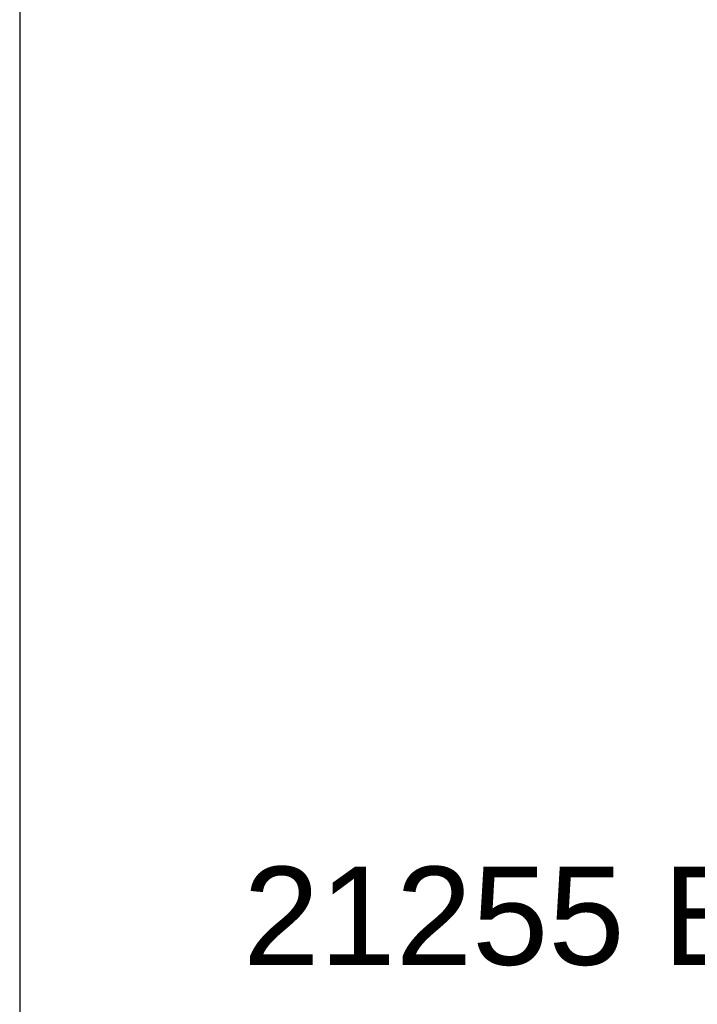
# Model space of a CAD drawing. Header units: inches. Extents: x -2078 to 109126, y -964 to 6385.
# Tile 39 of 256: x -912 to -871, y 1582 to 1642. Entities that reach past the tile are written whole.
import ezdxf

# ---------------------------------------------------------------- set-up
doc = ezdxf.new("R2010")
doc.units = ezdxf.units.IN
doc.header["$MEASUREMENT"] = 0
doc.set_wipeout_variables(frame=1)
doc.styles.add('Arial_4', font='arial.ttf', dxfattribs={"height": 3})

# ---------------------------------------------------------------- blocks, each defined once
blk = doc.blocks.new('JC-TB-INFO')
blk.add_wipeout([(168, 180), (168, 0), (0, 0), (0, 180)])
at = {"color": 152, "linetype": 'ByBlock', "true_color": 0x1f54db}
for points in [[(69.027, 127.525, 0.000007), (69.027, 119.885, 0.000009), (69.029, 113.058, 0.000006), (69.03, 107.303, 0.000124)], [(101.799, 122.126, -0.000007), (95.182, 118.307, -0.000009), (89.269, 114.894, -0.000006), (84.284, 112.017, -0.000124)]]:
    blk.add_lwpolyline(points, format="xyb", dxfattribs=at)
at = {"insert": (13.653, 65.731), "char_height": 6, "width": 168.6195, "attachment_point": 1, "style": 'Arial_4', "bg_fill": 2}
blk.add_mtext('21255 BURBANK BLVD, STE 120', dxfattribs=at)
blk.add_lwpolyline([(168, 180), (0, 180), (0, 0), (168, 0)], close=True)

msp = doc.modelspace()

# ---------------------------------------------------------------- block references
msp.add_blockref('JC-TB-INFO', (-912, 1524.621))

doc.saveas('drawing.dxf')
